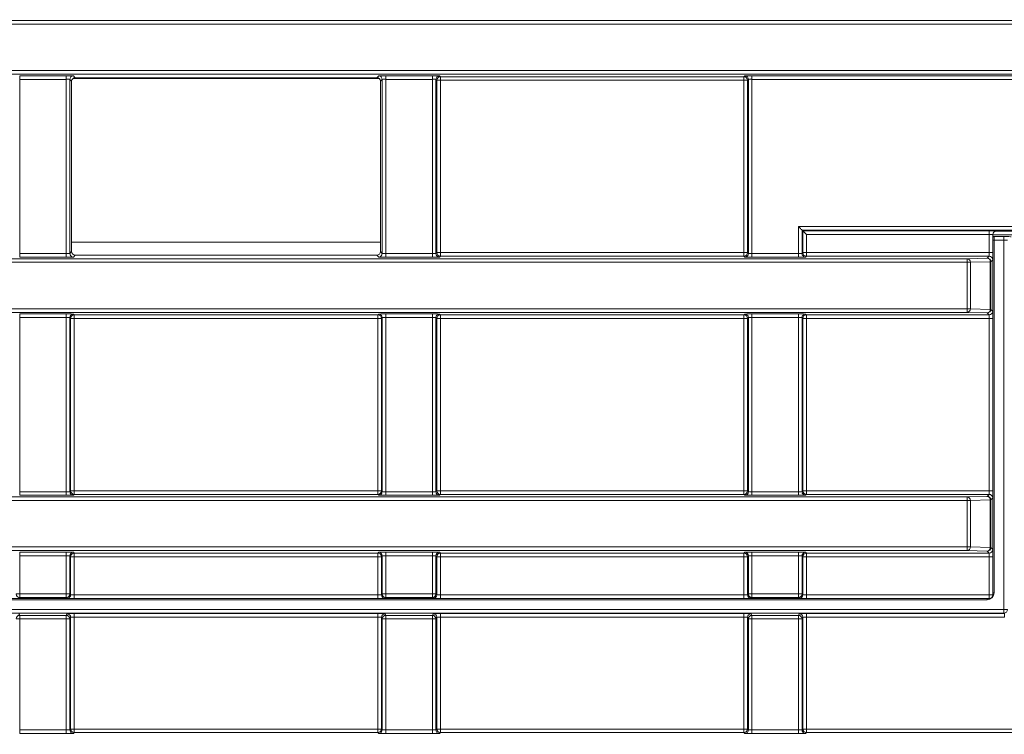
# Model space of a CAD drawing. Header units: millimetres. Extents: x 0 to 1118, y 0 to 864.
# Tile 118 of 146: x 330 to 343, y 446 to 456. Entities that reach past the tile are written whole.
import ezdxf

# ---------------------------------------------------------------- set-up
doc = ezdxf.new("R2010")
doc.units = ezdxf.units.MM
doc.styles.add('SLDTEXTSTYLE3', font='TXT', dxfattribs={"width": 0.605})
doc.dimstyles.new('SLDDIMSTYLE1', dxfattribs={"dimtxt": 3.175, "dimasz": 3.302, "dimexe": 0, "dimexo": 0.0625, "dimgap": 0.79375, "dimtad": 0, "dimtih": 1, "dimtoh": 1, "dimdec": 1, "dimlfac": 4, "dimrnd": 1e-09, "dimzin": 12, "dimdsep": 46, "dimtxsty": 'SLDTEXTSTYLE3', "dimsah": 1, "dimcen": 0.09, "dimadec": 0, "dimazin": 3, "dimtfac": 1, "dimtofl": 0, "dimtmove": 0, "dimatfit": 3, "dimfxl": 1, "dimfrac": 2, "dimtolj": 1, "dimtzin": 12, "dimarcsym": 0})

# ---------------------------------------------------------------- blocks, each defined once
blk = doc.blocks.new('_D')
at = {"color": 7, "linetype": 'Continuous', "lineweight": 0}
for p, q in [((289.561, 466.355), (439.976, 466.355)), ((438.376, 466.355), (438.376, 449.404)), ((438.376, 427.58), (438.376, 444.531)), ((376.919, 427.58), (439.976, 427.58))]:
    blk.add_line(p, q, dxfattribs=at)
for points in [[(438.376, 466.355), (437.868, 463.053), (438.884, 463.053)], [(438.376, 427.58), (438.884, 430.882), (437.868, 430.882)]]:
    blk.add_solid(points, dxfattribs=at)
at = {"color": 7, "linetype": 'Continuous', "lineweight": 0, "insert": (432.919, 448.624), "char_height": 3.175, "attachment_point": 1, "style": 'SLDTEXTSTYLE3'}
blk.add_mtext('155.1', dxfattribs=at)

msp = doc.modelspace()

# ---------------------------------------------------------------- linework, layer by layer
at = {"color": 7, "linetype": 'Continuous', "lineweight": 15}
for p, q in [((290.369, 455.697), (344.898, 455.697)), ((344.898, 455.647), (290.369, 455.647)), ((291.743, 454.996), (344.898, 454.996)), ((344.898, 454.946), (291.922, 454.946)), ((329.669, 454.923), (330.32, 454.923)), ((329.669, 454.923), (329.669, 454.873)), ((330.32, 454.873), (329.669, 454.873)), ((329.669, 454.873), (329.669, 452.434)), ((330.32, 454.923), (330.32, 454.873)), ((330.32, 452.434), (330.32, 454.873)), ((330.37, 454.872), (330.37, 452.435)), ((330.396, 454.846), (330.37, 454.872)), ((330.396, 452.461), (330.396, 454.846)), ((330.412, 454.883), (334.702, 454.883)), ((330.42, 454.922), (330.446, 454.896)), ((330.446, 454.896), (334.668, 454.896)), ((334.668, 454.896), (334.694, 454.922)), ((334.744, 454.872), (334.718, 454.846)), ((334.718, 454.846), (334.718, 452.461)), ((334.744, 452.435), (334.744, 454.872)), ((334.794, 454.923), (335.445, 454.923)), ((334.794, 454.923), (334.794, 454.873)), ((335.445, 454.873), (334.794, 454.873)), ((334.794, 454.873), (334.794, 452.434)), ((335.445, 454.923), (335.445, 454.873)), ((335.445, 452.434), (335.445, 454.873)), ((335.495, 454.872), (335.495, 452.435)), ((335.507, 454.86), (335.495, 454.872)), ((335.507, 452.447), (335.507, 454.86)), ((335.557, 454.86), (335.507, 454.86)), ((335.545, 454.922), (335.557, 454.91)), ((335.557, 454.91), (339.807, 454.91)), ((335.557, 454.91), (335.557, 454.86)), ((339.807, 454.86), (335.557, 454.86)), ((335.557, 454.86), (335.557, 452.447)), ((339.807, 454.91), (339.819, 454.922)), ((339.807, 454.91), (339.807, 454.86)), ((339.857, 454.86), (339.807, 454.86)), ((339.807, 452.447), (339.807, 454.86)), ((339.869, 454.872), (339.857, 454.86)), ((339.857, 454.86), (339.857, 452.447)), ((339.869, 452.435), (339.869, 454.872)), ((339.919, 454.923), (344.734, 454.923)), ((339.919, 454.873), (339.919, 454.923)), ((344.709, 454.873), (339.919, 454.873)), ((339.919, 454.873), (339.919, 452.434)), ((340.57, 452.812), (344.709, 452.812)), ((340.57, 452.434), (340.57, 452.812)), ((340.62, 452.762), (340.632, 452.751)), ((344.709, 452.762), (340.62, 452.762)), ((340.62, 452.762), (340.62, 452.435)), ((340.632, 452.751), (343.241, 452.751)), ((340.632, 452.447), (340.632, 452.751)), ((343.241, 452.701), (340.682, 452.701)), ((340.682, 452.701), (340.682, 452.447)), ((343.241, 452.751), (343.241, 452.701)), ((343.241, 452.447), (343.241, 452.701)), ((343.291, 452.699), (343.291, 452.447)), ((343.292, 452.698), (343.291, 452.699)), ((343.292, 447.652), (343.292, 452.698)), ((343.31, 452.67), (343.446, 452.67)), ((343.31, 452.67), (343.31, 452.62)), ((343.341, 452.749), (343.342, 452.748)), ((343.342, 452.748), (345.382, 452.748)), ((343.446, 452.67), (343.446, 452.62)), ((343.31, 452.62), (343.31, 447.684)), ((343.446, 452.62), (343.31, 452.62)), ((343.446, 447.448), (343.446, 452.62)), ((291.922, 452.361), (342.933, 452.361)), ((329.669, 452.434), (329.669, 452.384)), ((329.669, 452.434), (330.32, 452.434)), ((330.32, 452.384), (329.669, 452.384)), ((330.32, 452.434), (330.32, 452.384)), ((330.37, 452.435), (330.396, 452.461)), ((330.446, 452.411), (330.42, 452.385)), ((330.446, 452.411), (334.668, 452.411)), ((334.694, 452.385), (334.668, 452.411)), ((334.718, 452.461), (334.744, 452.435)), ((334.794, 452.434), (334.794, 452.384)), ((334.794, 452.434), (335.445, 452.434)), ((335.445, 452.384), (334.794, 452.384)), ((335.445, 452.434), (335.445, 452.384)), ((335.495, 452.435), (335.507, 452.447)), ((335.557, 452.447), (335.507, 452.447)), ((335.557, 452.397), (335.545, 452.385)), ((335.557, 452.447), (335.557, 452.397)), ((335.557, 452.447), (339.807, 452.447)), ((339.807, 452.397), (335.557, 452.397)), ((339.807, 452.447), (339.807, 452.397)), ((339.857, 452.447), (339.807, 452.447)), ((339.819, 452.385), (339.807, 452.397)), ((339.857, 452.447), (339.869, 452.435)), ((339.919, 452.434), (339.919, 452.384)), ((339.919, 452.434), (340.57, 452.434)), ((340.57, 452.384), (339.919, 452.384)), ((340.57, 452.434), (340.57, 452.384)), ((340.62, 452.435), (340.632, 452.447)), ((340.632, 452.447), (340.682, 452.447)), ((340.682, 452.397), (340.67, 452.385)), ((340.682, 452.447), (343.241, 452.447)), ((340.682, 452.397), (340.682, 452.447)), ((343.239, 452.397), (340.682, 452.397)), ((342.933, 452.361), (343.212, 452.369)), ((342.933, 452.311), (342.933, 452.361)), ((343.212, 452.369), (343.239, 452.397)), ((343.241, 452.447), (343.291, 452.447)), ((342.933, 452.311), (291.743, 452.311)), ((342.933, 451.66), (342.933, 452.311)), ((342.976, 452.311), (342.933, 452.311)), ((343.255, 452.319), (342.976, 452.311)), ((342.976, 452.311), (342.976, 451.66)), ((343.255, 451.652), (343.255, 452.319)), ((343.255, 452.319), (343.262, 452.319)), ((343.289, 452.347), (343.262, 452.319)), ((343.262, 452.319), (343.262, 451.652)), ((290.369, 451.66), (342.933, 451.66)), ((342.933, 451.61), (290.369, 451.61)), ((329.669, 451.587), (330.32, 451.587)), ((329.669, 451.537), (329.669, 451.587)), ((330.32, 451.537), (329.669, 451.537)), ((329.669, 451.537), (329.669, 449.098)), ((330.32, 451.537), (330.32, 451.587)), ((330.32, 449.098), (330.32, 451.537)), ((330.37, 451.536), (330.37, 449.099)), ((330.382, 451.524), (330.37, 451.536)), ((330.42, 451.586), (330.432, 451.574)), ((330.432, 451.574), (334.682, 451.574)), ((330.432, 451.524), (330.432, 451.574)), ((334.682, 451.574), (334.694, 451.586)), ((334.682, 451.524), (334.682, 451.574)), ((334.744, 451.536), (334.732, 451.524)), ((334.744, 449.099), (334.744, 451.536)), ((334.794, 451.587), (335.445, 451.587)), ((334.794, 451.537), (334.794, 451.587)), ((335.445, 451.537), (334.794, 451.537)), ((334.794, 451.537), (334.794, 449.098)), ((335.445, 451.537), (335.445, 451.587)), ((335.445, 449.098), (335.445, 451.537)), ((335.495, 451.536), (335.495, 449.099)), ((335.507, 451.524), (335.495, 451.536)), ((335.545, 451.586), (335.557, 451.574)), ((335.557, 451.574), (339.807, 451.574)), ((335.557, 451.524), (335.557, 451.574)), ((339.807, 451.574), (339.819, 451.586)), ((339.807, 451.524), (339.807, 451.574)), ((339.869, 451.536), (339.857, 451.524)), ((339.869, 449.099), (339.869, 451.536)), ((339.919, 451.587), (340.57, 451.587)), ((339.919, 451.537), (339.919, 451.587)), ((340.57, 451.537), (339.919, 451.537)), ((339.919, 451.537), (339.919, 449.098)), ((340.57, 451.537), (340.57, 451.587)), ((340.57, 449.098), (340.57, 451.537)), ((340.62, 451.536), (340.62, 449.099)), ((340.632, 451.524), (340.62, 451.536)), ((340.67, 451.586), (340.682, 451.574)), ((340.682, 451.574), (343.239, 451.574)), ((340.682, 451.524), (340.682, 451.574)), ((342.933, 451.61), (342.933, 451.66)), ((342.933, 451.66), (342.976, 451.66)), ((343.212, 451.602), (342.933, 451.61)), ((342.976, 451.66), (343.255, 451.652)), ((343.239, 451.574), (343.212, 451.602)), ((343.255, 451.652), (343.262, 451.652)), ((343.262, 451.652), (343.289, 451.624)), ((330.382, 449.111), (330.382, 451.524)), ((330.432, 451.524), (330.382, 451.524)), ((330.432, 451.524), (330.432, 449.111)), ((334.682, 451.524), (330.432, 451.524)), ((334.732, 451.524), (334.682, 451.524)), ((334.682, 449.111), (334.682, 451.524)), ((334.732, 451.524), (334.732, 449.111)), ((335.507, 449.111), (335.507, 451.524)), ((335.557, 451.524), (335.507, 451.524)), ((335.557, 451.524), (335.557, 449.111)), ((339.807, 451.524), (335.557, 451.524)), ((339.857, 451.524), (339.807, 451.524)), ((339.807, 449.111), (339.807, 451.524)), ((339.857, 451.524), (339.857, 449.111)), ((340.632, 449.111), (340.632, 451.524)), ((340.682, 451.524), (340.632, 451.524)), ((343.241, 451.524), (340.682, 451.524)), ((340.682, 451.524), (340.682, 449.111)), ((343.291, 451.524), (343.241, 451.524)), ((343.241, 449.111), (343.241, 451.524)), ((343.291, 451.524), (343.291, 449.111)), ((329.669, 449.048), (329.669, 449.098)), ((329.669, 449.098), (330.32, 449.098)), ((330.32, 449.048), (330.32, 449.098)), ((330.37, 449.099), (330.382, 449.111)), ((330.432, 449.111), (330.382, 449.111)), ((330.432, 449.061), (330.42, 449.049)), ((330.432, 449.061), (330.432, 449.111)), ((330.432, 449.111), (334.682, 449.111)), ((334.682, 449.061), (330.432, 449.061)), ((334.682, 449.061), (334.682, 449.111)), ((334.732, 449.111), (334.682, 449.111)), ((334.694, 449.049), (334.682, 449.061)), ((334.732, 449.111), (334.744, 449.099)), ((334.794, 449.048), (334.794, 449.098)), ((334.794, 449.098), (335.445, 449.098)), ((335.445, 449.048), (335.445, 449.098)), ((335.495, 449.099), (335.507, 449.111)), ((335.557, 449.111), (335.507, 449.111)), ((335.557, 449.061), (335.545, 449.049)), ((335.557, 449.061), (335.557, 449.111)), ((335.557, 449.111), (339.807, 449.111)), ((339.807, 449.061), (335.557, 449.061)), ((339.807, 449.061), (339.807, 449.111)), ((339.857, 449.111), (339.807, 449.111)), ((339.819, 449.049), (339.807, 449.061)), ((339.857, 449.111), (339.869, 449.099)), ((339.919, 449.048), (339.919, 449.098)), ((339.919, 449.098), (340.57, 449.098)), ((340.57, 449.048), (340.57, 449.098)), ((340.62, 449.099), (340.632, 449.111)), ((340.682, 449.111), (340.632, 449.111)), ((340.682, 449.061), (340.67, 449.049)), ((340.682, 449.061), (340.682, 449.111)), ((340.682, 449.111), (343.241, 449.111)), ((343.239, 449.061), (340.682, 449.061)), ((343.212, 449.033), (343.239, 449.061)), ((343.291, 449.111), (343.241, 449.111)), ((292.66, 449.025), (342.933, 449.025)), ((342.933, 448.975), (292.66, 448.975)), ((330.32, 449.048), (329.669, 449.048)), ((335.445, 449.048), (334.794, 449.048)), ((340.57, 449.048), (339.919, 449.048)), ((342.933, 449.025), (343.212, 449.033)), ((342.933, 448.975), (342.933, 449.025)), ((342.933, 448.324), (342.933, 448.975)), ((342.976, 448.975), (342.933, 448.975)), ((343.255, 448.983), (342.976, 448.975)), ((342.976, 448.975), (342.976, 448.324)), ((343.255, 448.315), (343.255, 448.983)), ((343.255, 448.983), (343.262, 448.983)), ((343.289, 449.011), (343.262, 448.983)), ((343.262, 448.983), (343.262, 448.315)), ((292.66, 448.324), (342.933, 448.324)), ((342.933, 448.274), (292.66, 448.274)), ((329.669, 448.251), (330.32, 448.251)), ((329.669, 448.201), (329.669, 448.251)), ((330.32, 448.201), (330.32, 448.251)), ((330.42, 448.25), (330.432, 448.238)), ((330.432, 448.238), (334.682, 448.238)), ((330.432, 448.188), (330.432, 448.238)), ((334.682, 448.238), (334.694, 448.25)), ((334.682, 448.188), (334.682, 448.238)), ((334.794, 448.251), (335.445, 448.251)), ((334.794, 448.201), (334.794, 448.251)), ((335.445, 448.201), (335.445, 448.251)), ((335.545, 448.25), (335.557, 448.238)), ((335.557, 448.238), (339.807, 448.238)), ((335.557, 448.188), (335.557, 448.238)), ((339.807, 448.238), (339.819, 448.25)), ((339.807, 448.188), (339.807, 448.238)), ((339.919, 448.251), (340.57, 448.251)), ((339.919, 448.201), (339.919, 448.251)), ((340.57, 448.201), (340.57, 448.251)), ((340.67, 448.25), (340.682, 448.238)), ((340.682, 448.238), (343.239, 448.238)), ((340.682, 448.188), (340.682, 448.238)), ((342.933, 448.274), (342.933, 448.324)), ((342.933, 448.324), (342.976, 448.324)), ((343.212, 448.265), (342.933, 448.274)), ((342.976, 448.324), (343.255, 448.315)), ((343.239, 448.238), (343.212, 448.265)), ((343.255, 448.315), (343.262, 448.315)), ((343.262, 448.315), (343.289, 448.288)), ((330.32, 448.201), (329.669, 448.201)), ((329.669, 448.201), (329.669, 447.666)), ((330.32, 447.666), (330.32, 448.201)), ((330.37, 448.2), (330.37, 447.666)), ((330.382, 448.188), (330.37, 448.2)), ((330.382, 447.655), (330.382, 448.188)), ((330.382, 448.188), (330.432, 448.188)), ((330.432, 448.188), (330.432, 447.653)), ((334.682, 448.188), (330.432, 448.188)), ((334.682, 448.188), (334.732, 448.188)), ((334.682, 447.653), (334.682, 448.188)), ((334.744, 448.2), (334.732, 448.188)), ((334.732, 448.188), (334.732, 447.655)), ((334.744, 447.666), (334.744, 448.2)), ((335.445, 448.201), (334.794, 448.201)), ((334.794, 448.201), (334.794, 447.666)), ((335.445, 447.666), (335.445, 448.201)), ((335.495, 448.2), (335.495, 447.666)), ((335.507, 448.188), (335.495, 448.2)), ((335.507, 447.655), (335.507, 448.188)), ((335.507, 448.188), (335.557, 448.188)), ((339.807, 448.188), (335.557, 448.188)), ((335.557, 448.188), (335.557, 447.653)), ((339.807, 447.653), (339.807, 448.188)), ((339.807, 448.188), (339.857, 448.188)), ((339.869, 448.2), (339.857, 448.188)), ((339.857, 448.188), (339.857, 447.655)), ((339.869, 447.666), (339.869, 448.2)), ((340.57, 448.201), (339.919, 448.201)), ((339.919, 448.201), (339.919, 447.666)), ((340.57, 447.666), (340.57, 448.201)), ((340.62, 448.2), (340.62, 447.666)), ((340.632, 448.188), (340.62, 448.2)), ((340.632, 447.655), (340.632, 448.188)), ((340.632, 448.188), (340.682, 448.188)), ((343.241, 448.188), (340.682, 448.188)), ((340.682, 448.188), (340.682, 447.653)), ((343.241, 448.188), (343.291, 448.188)), ((343.241, 447.653), (343.241, 448.188)), ((343.291, 448.188), (343.291, 447.653)), ((343.21, 447.584), (292.275, 447.584)), ((292.622, 447.602), (343.242, 447.602)), ((329.619, 447.666), (329.669, 447.666)), ((329.669, 447.616), (329.657, 447.605)), ((329.669, 447.666), (330.32, 447.666)), ((329.669, 447.616), (329.669, 447.666)), ((330.32, 447.616), (329.669, 447.616)), ((330.32, 447.666), (330.37, 447.666)), ((330.32, 447.616), (330.32, 447.666)), ((330.332, 447.605), (330.32, 447.616)), ((330.37, 447.666), (330.382, 447.655)), ((330.432, 447.603), (330.432, 447.653)), ((330.432, 447.653), (334.682, 447.653)), ((334.682, 447.603), (330.432, 447.603)), ((334.682, 447.603), (334.682, 447.653)), ((334.732, 447.655), (334.744, 447.666)), ((334.744, 447.666), (334.794, 447.666)), ((334.794, 447.616), (334.782, 447.605)), ((334.794, 447.616), (334.794, 447.666)), ((334.794, 447.666), (335.445, 447.666)), ((335.445, 447.616), (334.794, 447.616)), ((335.445, 447.666), (335.495, 447.666)), ((335.445, 447.616), (335.445, 447.666)), ((335.457, 447.605), (335.445, 447.616)), ((335.495, 447.666), (335.507, 447.655)), ((335.557, 447.603), (335.557, 447.653)), ((335.557, 447.653), (339.807, 447.653)), ((339.807, 447.603), (335.557, 447.603)), ((339.807, 447.603), (339.807, 447.653)), ((339.857, 447.655), (339.869, 447.666)), ((339.869, 447.666), (339.919, 447.666)), ((339.919, 447.616), (339.907, 447.605)), ((339.919, 447.666), (340.57, 447.666)), ((339.919, 447.616), (339.919, 447.666)), ((340.57, 447.616), (339.919, 447.616)), ((340.57, 447.616), (340.57, 447.666)), ((340.57, 447.666), (340.62, 447.666)), ((340.582, 447.605), (340.57, 447.616)), ((340.62, 447.666), (340.632, 447.655)), ((340.682, 447.603), (340.682, 447.653)), ((340.682, 447.653), (343.241, 447.653)), ((343.241, 447.603), (340.682, 447.603)), ((343.241, 447.603), (343.241, 447.653)), ((343.241, 447.653), (343.291, 447.653)), ((343.242, 447.602), (343.241, 447.603)), ((343.291, 447.653), (343.292, 447.652)), ((292.275, 447.448), (343.446, 447.448)), ((343.446, 447.398), (292.275, 447.398)), ((343.446, 447.448), (343.446, 447.398)), ((343.446, 447.448), (343.496, 447.448)), ((343.452, 447.392), (343.446, 447.398)), ((329.669, 447.316), (329.619, 447.316)), ((329.657, 447.389), (329.669, 447.366)), ((329.669, 447.366), (330.32, 447.366)), ((329.669, 447.366), (329.669, 447.316)), ((330.32, 447.316), (329.669, 447.316)), ((329.669, 447.316), (329.669, 445.761)), ((330.32, 447.366), (330.332, 447.389)), ((330.32, 447.366), (330.32, 447.316)), ((330.32, 445.761), (330.32, 447.316)), ((330.37, 447.316), (330.32, 447.316)), ((330.382, 447.339), (330.37, 447.316)), ((330.37, 447.316), (330.37, 445.763)), ((330.382, 445.774), (330.382, 447.339)), ((330.432, 447.392), (334.682, 447.392)), ((330.432, 447.342), (330.432, 447.392)), ((330.432, 447.342), (330.432, 445.774)), ((334.682, 447.342), (330.432, 447.342)), ((334.682, 447.342), (334.682, 447.392)), ((334.682, 445.774), (334.682, 447.342)), ((334.744, 447.316), (334.732, 447.339)), ((334.732, 447.339), (334.732, 445.774)), ((334.744, 445.763), (334.744, 447.316)), ((334.794, 447.316), (334.744, 447.316)), ((334.782, 447.389), (334.794, 447.366)), ((334.794, 447.366), (335.445, 447.366)), ((334.794, 447.366), (334.794, 447.316)), ((335.445, 447.316), (334.794, 447.316)), ((334.794, 447.316), (334.794, 445.761)), ((335.445, 447.366), (335.457, 447.389)), ((335.445, 447.366), (335.445, 447.316)), ((335.445, 445.761), (335.445, 447.316)), ((335.495, 447.316), (335.445, 447.316)), ((335.507, 447.339), (335.495, 447.316)), ((335.495, 447.316), (335.495, 445.763)), ((335.507, 445.774), (335.507, 447.339)), ((335.557, 447.392), (339.807, 447.392)), ((335.557, 447.342), (335.557, 447.392)), ((335.557, 447.342), (335.557, 445.774)), ((339.807, 447.342), (335.557, 447.342)), ((339.807, 447.342), (339.807, 447.392)), ((339.807, 445.774), (339.807, 447.342)), ((339.869, 447.316), (339.857, 447.339)), ((339.857, 447.339), (339.857, 445.774)), ((339.919, 447.316), (339.869, 447.316)), ((339.869, 445.763), (339.869, 447.316)), ((339.907, 447.389), (339.919, 447.366)), ((339.919, 447.366), (340.57, 447.366)), ((339.919, 447.366), (339.919, 447.316)), ((340.57, 447.316), (339.919, 447.316)), ((339.919, 447.316), (339.919, 445.761)), ((340.57, 447.366), (340.582, 447.389)), ((340.57, 447.366), (340.57, 447.316)), ((340.57, 445.761), (340.57, 447.316)), ((340.62, 447.316), (340.57, 447.316)), ((340.632, 447.339), (340.62, 447.316)), ((340.62, 447.316), (340.62, 445.763)), ((340.632, 445.774), (340.632, 447.339)), ((340.682, 447.392), (343.452, 447.392)), ((340.682, 447.392), (340.682, 447.342)), ((340.682, 447.342), (340.682, 445.774)), ((343.452, 447.342), (340.682, 447.342)), ((343.452, 447.392), (343.452, 447.342)), ((329.669, 445.761), (329.669, 445.711)), ((329.669, 445.761), (330.32, 445.761)), ((330.32, 445.761), (330.32, 445.711)), ((330.37, 445.763), (330.382, 445.774)), ((330.382, 445.774), (330.432, 445.774)), ((330.432, 445.774), (330.432, 445.724)), ((330.432, 445.774), (334.682, 445.774)), ((334.682, 445.724), (334.682, 445.774)), ((334.682, 445.774), (334.732, 445.774)), ((334.732, 445.774), (334.744, 445.763)), ((334.794, 445.761), (335.445, 445.761)), ((334.794, 445.761), (334.794, 445.711)), ((335.445, 445.761), (335.445, 445.711)), ((335.495, 445.763), (335.507, 445.774)), ((335.507, 445.774), (335.557, 445.774)), ((335.557, 445.774), (335.557, 445.724)), ((335.557, 445.774), (339.807, 445.774)), ((339.807, 445.724), (339.807, 445.774)), ((339.807, 445.774), (339.857, 445.774)), ((339.857, 445.774), (339.869, 445.763)), ((339.919, 445.761), (339.919, 445.711)), ((339.919, 445.761), (340.57, 445.761)), ((340.57, 445.761), (340.57, 445.711)), ((340.62, 445.763), (340.632, 445.774)), ((340.632, 445.774), (340.682, 445.774)), ((340.682, 445.774), (340.682, 445.724)), ((340.682, 445.774), (344.932, 445.774)), ((330.32, 445.711), (329.669, 445.711)), ((330.432, 445.724), (330.42, 445.713)), ((334.682, 445.724), (330.432, 445.724)), ((334.694, 445.713), (334.682, 445.724)), ((335.445, 445.711), (334.794, 445.711)), ((335.557, 445.724), (335.545, 445.713)), ((339.807, 445.724), (335.557, 445.724)), ((339.819, 445.713), (339.807, 445.724)), ((340.57, 445.711), (339.919, 445.711)), ((340.682, 445.724), (340.67, 445.713)), ((344.932, 445.724), (340.682, 445.724))]:
    msp.add_line(p, q, dxfattribs=at)
at = {"color": 9, "linetype": 'Continuous', "lineweight": 15}
for p, q in [((343.838, 452.694), (343.292, 452.694)), ((343.292, 452.679), (343.31, 452.67)), ((330.396, 452.594), (334.718, 452.594)), ((343.292, 452.62), (343.31, 452.62)), ((343.292, 447.684), (343.31, 447.684)), ((343.21, 447.602), (343.21, 447.584))]:
    msp.add_line(p, q, dxfattribs=at)
at = {"color": 7, "linetype": 'Continuous', "lineweight": 15, "flags": 128}
for points in [[(340.62, 452.762), (340.619, 452.763), (340.616, 452.766), (340.612, 452.771), (340.605, 452.777), (340.598, 452.785), (340.589, 452.793), (340.58, 452.803), (340.57, 452.812)], [(340.632, 452.751), (340.633, 452.75), (340.636, 452.747), (340.64, 452.742), (340.647, 452.736), (340.654, 452.728), (340.663, 452.72), (340.672, 452.711), (340.682, 452.701)]]:
    msp.add_lwpolyline(points, dxfattribs=at)
at = {"color": 9, "linetype": 'Continuous', "lineweight": 15, "flags": 128}
msp.add_lwpolyline([(343.292, 452.667), (343.3, 452.669), (343.31, 452.67)], dxfattribs=at)
at = {"color": 7, "linetype": 'Continuous', "lineweight": 15}
for centre, radius, start, end in [((330.42, 454.872), 0.05, 90.0201, 179.9788), ((334.694, 454.872), 0.05, 0.0203, 89.9807), ((335.545, 454.872), 0.05, 90.0192, 179.9818), ((335.557, 454.86), 0.05, 90.0212, 179.9777), ((339.807, 454.86), 0.05, 0.0223, 89.9788), ((339.819, 454.872), 0.05, 0.0182, 89.9808), ((343.341, 452.699), 0.05, 90.0208, 179.9824), ((330.42, 452.435), 0.05, 180.0227, 269.9783), ((334.694, 452.435), 0.05, 270.0208, 359.9782), ((335.545, 452.435), 0.05, 180.0197, 269.9792), ((335.557, 452.447), 0.05, 180.0223, 269.9799), ((339.807, 452.447), 0.05, 270.0201, 359.9777), ((339.819, 452.435), 0.05, 270.0208, 359.9803), ((340.67, 452.435), 0.05, 180.0227, 269.9783), ((340.682, 452.447), 0.05, 180.0192, 269.9808), ((342.929, 452.314), 0.0473, 356.5455, 84.6687), ((343.208, 452.322), 0.0473, 356.5504, 84.6638), ((343.212, 452.319), 0.05, 0.0218, 89.9792), ((343.239, 452.347), 0.05, 0.0218, 89.9792), ((330.42, 451.536), 0.05, 90.0201, 179.9788), ((330.432, 451.524), 0.05, 90.0203, 179.9808), ((334.682, 451.524), 0.05, 0.0192, 89.9797), ((334.694, 451.536), 0.05, 0.0203, 89.9807), ((335.545, 451.536), 0.05, 90.0192, 179.9818), ((335.557, 451.524), 0.05, 90.0212, 179.9777), ((339.807, 451.524), 0.05, 0.0223, 89.9788), ((339.819, 451.536), 0.05, 0.0182, 89.9808), ((340.67, 451.536), 0.05, 90.0201, 179.9788), ((340.682, 451.524), 0.05, 90.0203, 179.9808), ((342.929, 451.657), 0.0473, 275.3308, 3.455), ((343.208, 451.649), 0.0473, 275.3362, 3.4496), ((343.212, 451.652), 0.05, 270.0208, 359.9782), ((343.239, 451.624), 0.05, 270.0208, 359.9782), ((330.42, 449.099), 0.05, 180.0232, 269.9768), ((330.432, 449.111), 0.05, 180.0192, 269.9808), ((334.682, 449.111), 0.05, 270.0192, 359.9808), ((334.694, 449.099), 0.05, 270.0223, 359.9777), ((335.545, 449.099), 0.05, 180.0201, 269.9777), ((335.557, 449.111), 0.05, 180.0223, 269.9799), ((339.807, 449.111), 0.05, 270.0201, 359.9777), ((339.819, 449.099), 0.05, 270.0223, 359.9799), ((340.67, 449.099), 0.05, 180.0232, 269.9768), ((340.682, 449.111), 0.05, 180.0192, 269.9808), ((343.239, 449.011), 0.05, 0.0223, 89.9777), ((342.929, 448.978), 0.0473, 356.5444, 84.6687), ((343.208, 448.986), 0.0473, 356.5493, 84.6638), ((343.212, 448.983), 0.05, 0.0193, 89.9807), ((330.42, 448.199), 0.05, 90.0232, 179.9768), ((330.432, 448.188), 0.05, 90.0192, 179.9808), ((334.682, 448.188), 0.05, 0.0192, 89.9808), ((334.694, 448.199), 0.05, 0.0223, 89.9777), ((335.545, 448.199), 0.05, 90.0223, 179.9799), ((335.557, 448.188), 0.05, 90.0201, 179.9777), ((339.807, 448.188), 0.05, 0.0223, 89.9799), ((339.819, 448.199), 0.05, 0.0201, 89.9777), ((340.67, 448.199), 0.05, 90.0232, 179.9768), ((340.682, 448.188), 0.05, 90.0192, 179.9808), ((342.929, 448.321), 0.0473, 275.3312, 3.4535), ((343.208, 448.313), 0.0473, 275.3361, 3.4486), ((343.212, 448.315), 0.05, 270.0193, 359.9786), ((343.239, 448.288), 0.05, 270.0193, 359.9807), ((329.669, 447.666), 0.05, 180.0232, 269.9768), ((330.32, 447.666), 0.05, 270.0223, 359.9799), ((330.332, 447.655), 0.05, 270.0171, 359.9808), ((334.782, 447.655), 0.05, 180.0223, 269.9799), ((334.794, 447.666), 0.05, 180.0201, 269.9777), ((335.445, 447.666), 0.05, 270.0232, 359.9768), ((335.457, 447.655), 0.05, 270.0192, 359.9808), ((339.907, 447.655), 0.05, 180.0192, 269.9808), ((339.919, 447.666), 0.05, 180.0232, 269.9768), ((340.57, 447.666), 0.05, 270.0223, 359.9799), ((340.582, 447.655), 0.05, 270.0201, 359.9777), ((343.241, 447.653), 0.05, 270.021, 359.9768), ((343.446, 447.448), 0.05, 270.0823, 359.9198), ((329.669, 447.316), 0.05, 90.0285, 179.9437), ((330.32, 447.316), 0.05, 0.0532, 89.9724), ((330.332, 447.339), 0.05, 0.0554, 89.9724), ((334.782, 447.339), 0.05, 90.0276, 179.9446), ((334.794, 447.316), 0.05, 90.0297, 179.9446), ((335.445, 447.316), 0.05, 0.0554, 89.9724), ((335.457, 447.339), 0.05, 0.052, 89.9736), ((339.907, 447.339), 0.05, 90.0276, 179.9468), ((339.919, 447.316), 0.05, 90.0276, 179.9446), ((340.57, 447.316), 0.05, 0.0554, 89.9703), ((340.582, 447.339), 0.05, 0.0554, 89.9724), ((330.42, 445.763), 0.05, 180.0223, 269.9777), ((330.432, 445.775), 0.05, 180.0192, 269.9808), ((334.682, 445.775), 0.05, 270.0192, 359.9808), ((334.694, 445.763), 0.05, 270.0214, 359.9786), ((335.545, 445.763), 0.05, 180.0193, 269.9786), ((335.557, 445.775), 0.05, 180.0223, 269.9799), ((339.807, 445.775), 0.05, 270.0201, 359.9777), ((339.819, 445.763), 0.05, 270.0214, 359.9807), ((340.67, 445.763), 0.05, 180.0223, 269.9777), ((340.682, 445.775), 0.05, 180.0192, 269.9808)]:
    msp.add_arc(centre, radius, start, end, dxfattribs=at)
for centre, major_axis, ratio, start_param, end_param in [((330.32, 454.922), (0.1, 0), 0.017455, 0.017453, 1.570796), ((330.32, 454.872), (0.05, 0), 0.03491, 0.017453, 1.570796), ((330.446, 454.846), (0.0354, -0.0354), 0.999695, 2.356347, 3.926839), ((334.668, 454.846), (0.0354, 0.0354), 0.999695, 5.497939, 7.068431), ((334.794, 454.922), (0.1, 0), 0.017455, 1.570796, 3.124139), ((334.794, 454.872), (0.05, 0), 0.03491, 1.570796, 3.124139), ((335.445, 454.922), (0.1, 0), 0.017455, 0.017453, 1.570796), ((335.445, 454.872), (0.05, 0), 0.03491, 0.017453, 1.570796), ((339.919, 454.922), (0.1, 0), 0.017455, 1.570796, 3.124139), ((339.919, 454.872), (0.05, 0), 0.03491, 1.570796, 3.124139), ((343.241, 452.749), (0.1, 0), 0.017455, 0.017453, 1.570796), ((343.241, 452.699), (0.05, 0), 0.03491, 0.017453, 1.570796), ((343.341, 452.699), (0.0188, 0.0465), 0.976036, 1.178021, 1.963267), ((343.341, 452.699), (0.0465, 0.0188), 0.976036, 1.178326, 1.963572), ((343.446, 452.669), (0.1, 0), 0.017455, 0.034907, 1.570796), ((343.446, 452.619), (0.05, 0), 0.03491, 0.034907, 1.570796), ((330.32, 452.435), (0.05, 0), 0.03491, 4.712389, 6.265732), ((330.32, 452.385), (0.1, 0), 0.017455, 4.712389, 6.265732), ((330.446, 452.461), (-0.0354, -0.0354), 0.999695, 5.497939, 7.068431), ((334.668, 452.461), (0.0354, -0.0354), 0.999695, 5.497939, 7.068431), ((334.794, 452.385), (0.1, 0), 0.017455, 3.159046, 4.712389), ((334.794, 452.435), (0.05, 0), 0.03491, 3.159046, 4.712389), ((335.445, 452.435), (0.05, 0), 0.03491, 4.712389, 6.265732), ((335.445, 452.385), (0.1, 0), 0.017455, 4.712389, 6.265732), ((339.919, 452.385), (0.1, 0), 0.017455, 3.159046, 4.712389), ((339.919, 452.435), (0.05, 0), 0.03491, 3.159046, 4.712389), ((340.57, 452.435), (0.05, 0), 0.03491, 4.712389, 6.265732), ((340.57, 452.385), (0.1, 0), 0.017455, 4.712389, 6.265732), ((343.239, 452.447), (0, 0.05), 0.03491, 3.159046, 4.712389), ((343.289, 452.447), (0, 0.1), 0.017455, 3.159046, 4.712389), ((330.32, 451.586), (0.1, 0), 0.017455, 0.017453, 1.570796), ((330.32, 451.536), (0.05, 0), 0.03491, 0.017453, 1.570796), ((334.794, 451.586), (0.1, 0), 0.017455, 1.570796, 3.124139), ((334.794, 451.536), (0.05, 0), 0.03491, 1.570796, 3.124139), ((335.445, 451.586), (0.1, 0), 0.017455, 0.017453, 1.570796), ((335.445, 451.536), (0.05, 0), 0.03491, 0.017453, 1.570796), ((339.919, 451.586), (0.1, 0), 0.017455, 1.570796, 3.124139), ((339.919, 451.536), (0.05, 0), 0.03491, 1.570796, 3.124139), ((340.57, 451.586), (0.1, 0), 0.017455, 0.017453, 1.570796), ((340.57, 451.536), (0.05, 0), 0.03491, 0.017453, 1.570796), ((343.239, 451.524), (0, 0.05), 0.03491, 4.712389, 6.265732), ((343.289, 451.524), (0, 0.1), 0.017455, 4.712389, 6.265732), ((330.32, 449.099), (0.05, 0), 0.03491, 4.712389, 6.265732), ((330.32, 449.049), (0.1, 0), 0.017455, 4.712389, 6.265732), ((334.794, 449.049), (0.1, 0), 0.017455, 3.159046, 4.712389), ((334.794, 449.099), (0.05, 0), 0.03491, 3.159046, 4.712389), ((335.445, 449.099), (0.05, 0), 0.03491, 4.712389, 6.265732), ((335.445, 449.049), (0.1, 0), 0.017455, 4.712389, 6.265732), ((339.919, 449.049), (0.1, 0), 0.017455, 3.159046, 4.712389), ((339.919, 449.099), (0.05, 0), 0.03491, 3.159046, 4.712389), ((340.57, 449.099), (0.05, 0), 0.03491, 4.712389, 6.265732), ((340.57, 449.049), (0.1, 0), 0.017455, 4.712389, 6.265732), ((343.239, 449.111), (0, 0.05), 0.03491, 3.159046, 4.712389), ((343.289, 449.111), (0, 0.1), 0.017455, 3.159046, 4.712389), ((330.32, 448.249), (0.1, 0), 0.017455, 0.017453, 1.570796), ((334.794, 448.249), (0.1, 0), 0.017455, 1.570796, 3.124139), ((335.445, 448.249), (0.1, 0), 0.017455, 0.017453, 1.570796), ((339.919, 448.249), (0.1, 0), 0.017455, 1.570796, 3.124139), ((340.57, 448.249), (0.1, 0), 0.017455, 0.017453, 1.570796), ((343.239, 448.188), (0, 0.05), 0.03491, 4.712389, 6.265732), ((343.289, 448.188), (0, 0.1), 0.017455, 4.712389, 6.265732), ((330.32, 448.199), (0.05, 0), 0.03491, 0.017453, 1.570796), ((334.794, 448.199), (0.05, 0), 0.03491, 1.570796, 3.124139), ((335.445, 448.199), (0.05, 0), 0.03491, 0.017453, 1.570796), ((339.919, 448.199), (0.05, 0), 0.03491, 1.570796, 3.124139), ((340.57, 448.199), (0.05, 0), 0.03491, 0.017453, 1.570796), ((343.21, 447.684), (-0.0708, 0.0708), 0.998783, 2.356803, 3.926382), ((330.432, 447.605), (0.1, 0), 0.017455, 3.159046, 4.712389), ((330.432, 447.655), (0.05, 0), 0.03491, 3.159046, 4.712389), ((334.682, 447.655), (0.05, 0), 0.03491, 4.712389, 6.265732), ((334.682, 447.605), (0.1, 0), 0.017455, 4.712389, 6.265732), ((335.557, 447.605), (0.1, 0), 0.017455, 3.159046, 4.712389), ((335.557, 447.655), (0.05, 0), 0.03491, 3.159046, 4.712389), ((339.807, 447.655), (0.05, 0), 0.03491, 4.712389, 6.265732), ((339.807, 447.605), (0.1, 0), 0.017455, 4.712389, 6.265732), ((340.682, 447.605), (0.1, 0), 0.017455, 3.159046, 4.712389), ((340.682, 447.655), (0.05, 0), 0.03491, 3.159046, 4.712389), ((343.243, 447.651), (0.0465, 0.0188), 0.976036, 4.319918, 5.105164), ((343.243, 447.651), (0.0188, 0.0465), 0.976036, 4.319614, 5.10486), ((330.432, 447.389), (0.1, 0), 0.034921, 1.570796, 3.124139), ((330.432, 447.339), (0.05, 0), 0.069842, 1.570796, 3.124139), ((334.682, 447.389), (0.1, 0), 0.034921, 0.017453, 1.570796), ((334.682, 447.339), (0.05, 0), 0.069842, 0.017453, 1.570796), ((335.557, 447.389), (0.1, 0), 0.034921, 1.570796, 3.124139), ((335.557, 447.339), (0.05, 0), 0.069842, 1.570796, 3.124139), ((339.807, 447.389), (0.1, 0), 0.034921, 0.017453, 1.570796), ((339.807, 447.339), (0.05, 0), 0.069842, 0.017453, 1.570796), ((340.682, 447.389), (0.1, 0), 0.034921, 1.570796, 3.124139), ((340.682, 447.339), (0.05, 0), 0.069842, 1.570796, 3.124139), ((330.32, 445.763), (0.05, 0), 0.03491, 4.712389, 6.265732), ((334.794, 445.763), (0.05, 0), 0.03491, 3.159046, 4.712389), ((335.445, 445.763), (0.05, 0), 0.03491, 4.712389, 6.265732), ((339.919, 445.763), (0.05, 0), 0.03491, 3.159046, 4.712389), ((340.57, 445.763), (0.05, 0), 0.03491, 4.712389, 6.265732), ((330.32, 445.713), (0.1, 0), 0.017455, 4.712389, 6.265732), ((334.794, 445.713), (0.1, 0), 0.017455, 3.159046, 4.712389), ((335.445, 445.713), (0.1, 0), 0.017455, 4.712389, 6.265732), ((339.919, 445.713), (0.1, 0), 0.017455, 3.159046, 4.712389), ((340.57, 445.713), (0.1, 0), 0.017455, 4.712389, 6.265732)]:
    msp.add_ellipse(centre, major_axis=major_axis, ratio=ratio, start_param=start_param, end_param=end_param, dxfattribs=at)

# ---------------------------------------------------------------- dimensions: what is measured, and where the dimension line sits
at = {"color": 7, "linetype": 'Continuous', "lineweight": 0}
dim = msp.add_linear_dim(base=(438.376, 427.58), p1=(287.961, 466.355), p2=(375.319, 427.58), angle=90, dimstyle='SLDDIMSTYLE1', dxfattribs=at)
dim.commit()
dim.dimension.update_dxf_attribs({"geometry": '_D', "text_midpoint": (438.376, 446.967), "dimtype": 160})

doc.saveas('drawing.dxf')
